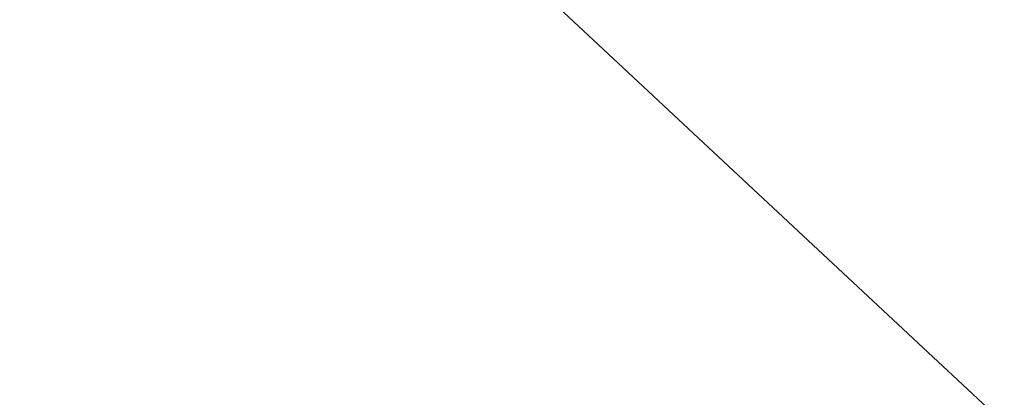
# Model space of a CAD drawing. Extents: x -217 to 423, y -193 to 255.
# Tile 5 of 39: x -138 to -125, y 35 to 40. Entities that reach past the tile are written whole.
import ezdxf

# ---------------------------------------------------------------- set-up
doc = ezdxf.new("R2010")
doc.units = 0
doc.header["$MEASUREMENT"] = 0
doc.layers.add('Level 1', color=253, linetype='Continuous', lineweight=18)
doc.layers.add('S-Anno-Text', color=53, linetype='Continuous', lineweight=25)

msp = doc.modelspace()

# ---------------------------------------------------------------- linework, layer by layer
at = {"layer": 'Level 1', "color": 214, "linetype": 'Continuous', "lineweight": 25}
msp.add_3dface([(-216.672, -192.74), (423.328, -192.74), (423.328, 255.26), (-216.672, 255.26)], dxfattribs=at)
msp.add_3dface([(-216.672, -192.74), (423.328, -192.74), (423.328, 255.26), (-216.672, 255.26)], dxfattribs=at)
msp.add_3dface([(-216.672, -192.74), (423.328, -192.74), (423.328, 255.26), (-216.672, 255.26)], dxfattribs=at)
msp.add_3dface([(-216.672, -192.74), (423.328, -192.74), (423.328, 255.26), (-216.672, 255.26)], dxfattribs=at)
msp.add_3dface([(-216.672, -192.74), (423.328, -192.74), (423.328, 255.26), (-216.672, 255.26)], dxfattribs=at)
at = {"layer": 'S-Anno-Text', "lineweight": 25, "flags": 128}
msp.add_lwpolyline([(-115.078, 30.874), (-120.955, 30.874), (-132.776, 41.914)], dxfattribs=at)

doc.saveas('drawing.dxf')
